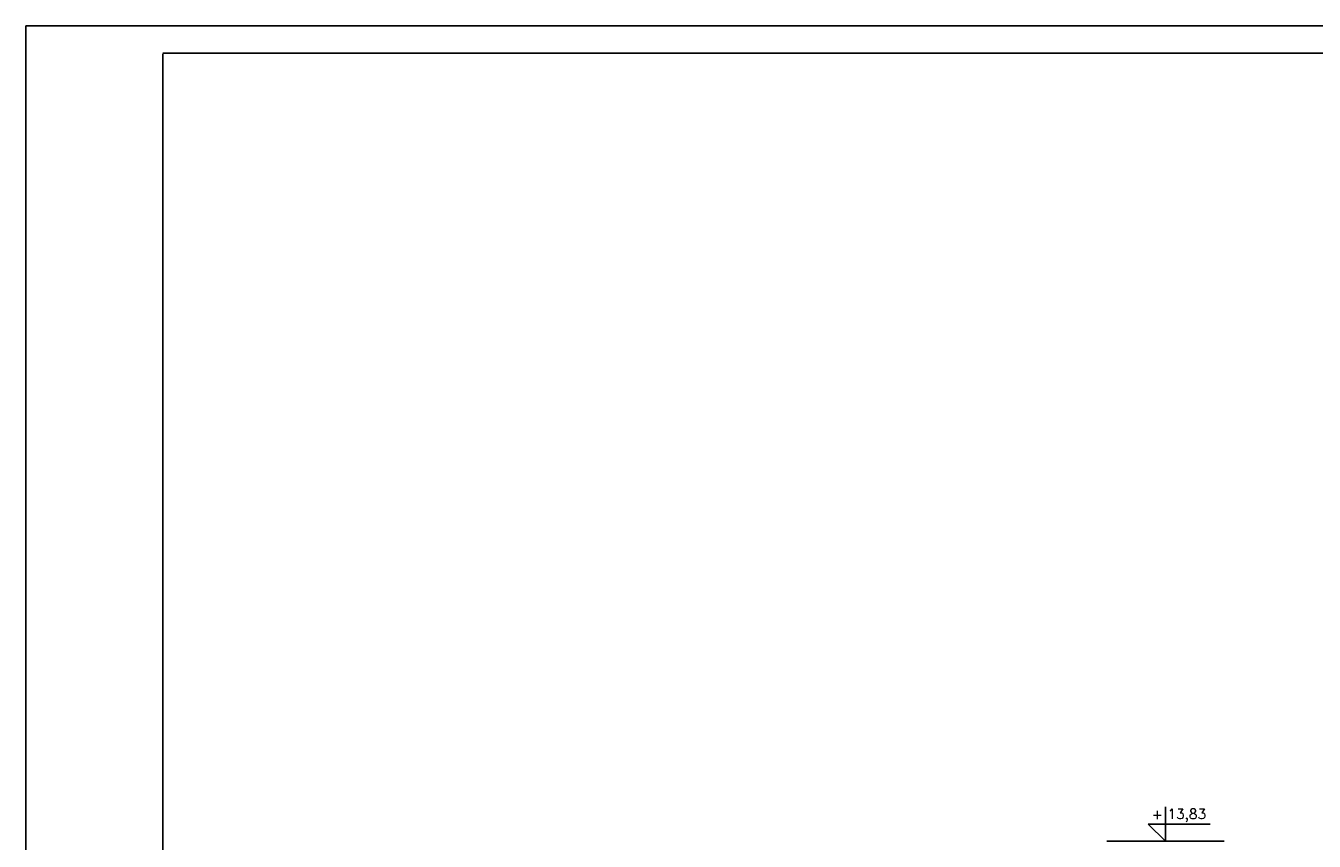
# Model space of a CAD drawing. Header units: millimetres. Extents: x 11979 to 37895, y 18730 to 47884.
# Tile 49 of 256: x 33431 to 35077, y 26785 to 27827. Entities that reach past the tile are written whole.
import ezdxf
from ezdxf.enums import TextEntityAlignment as Align

# ---------------------------------------------------------------- set-up
doc = ezdxf.new("R2010")
doc.units = ezdxf.units.MM
for name, color, linetype in [('-LI-WIDOK', 2, 'Continuous'), ('-MEBLE', 1, 'Continuous'), ('-RAMKA', 2, 'Continuous'), ('_PROJEKTOWANE', 5, 'Continuous')]:
    doc.layers.add(name, color=color, linetype=linetype)
doc.styles.add('SIMPLEX', font='simplex')

# ---------------------------------------------------------------- blocks, each defined once
blk = doc.blocks.new('GTFDGDGD')
at = {"layer": '-RAMKA', "color": 8}
for p, q in [((4808.7, 1991.6), (9008.7, 1991.6)), ((4808.7, -978.4), (4808.7, 1991.6))]:
    blk.add_line(p, q, dxfattribs=at)
at = {"layer": '-RAMKA'}
blk.add_line((8973.7, 1956.6), (4983.7, 1956.6), dxfattribs=at)
at = {"layer": '-RAMKA', "color": 2}
blk.add_line((4983.7, 1955.5), (4983.7, -944.5), dxfattribs=at)

msp = doc.modelspace()

# ---------------------------------------------------------------- linework, layer by layer
at = {"layer": '-LI-WIDOK'}
msp.add_line((34961.99, 26784.6), (34812.09, 26784.6), dxfattribs=at)
at = {"layer": '-MEBLE'}
for p, q in [((34887.04, 26828.49), (34887.04, 26784.6)), ((34865.1, 26806.55), (34887.04, 26784.6)), ((34865.1, 26806.55), (34944.45, 26806.55))]:
    msp.add_line(p, q, dxfattribs=at)

# ---------------------------------------------------------------- block references
at = {"layer": '_PROJEKTOWANE'}
msp.add_blockref('GTFDGDGD', (28621.78, 25835.73), dxfattribs=at)

# ---------------------------------------------------------------- texts
at = {"layer": '-LI-WIDOK', "style": 'SIMPLEX'}
for s, p in [('+', (34876.64, 26819.04)), ('13,83', (34914.37, 26817.57))]:
    msp.add_text(s, height=12.8, dxfattribs=at).set_placement(p, align=Align.MIDDLE)

doc.saveas('drawing.dxf')
